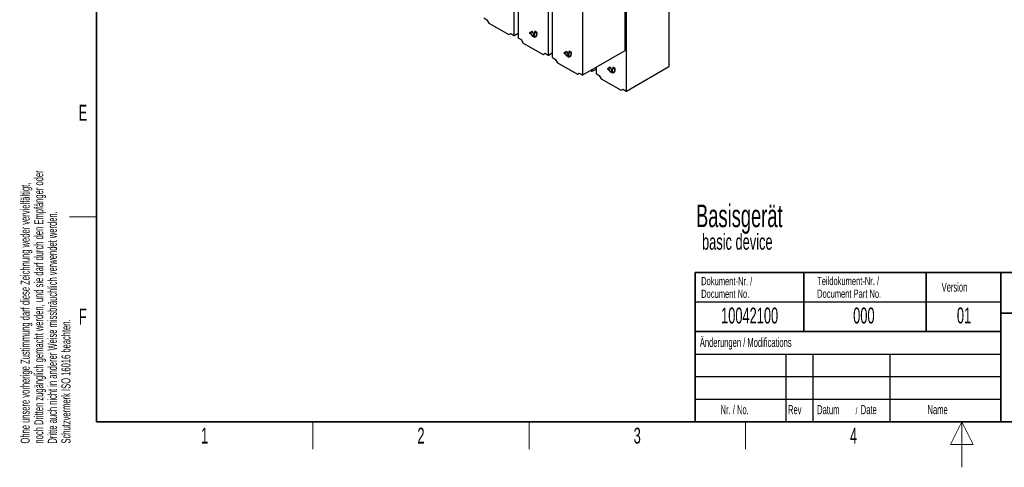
# Paper-space layout 'Blatt2' of a CAD drawing. Header units: millimetres. Extents: x 5 to 418, y 2 to 292.
# Tile 1 of 124: x 9 to 226, y 2 to 101. Entities that reach past the tile are written whole.
import ezdxf

# ---------------------------------------------------------------- set-up
doc = ezdxf.new("R2010")
doc.units = ezdxf.units.MM
doc.layers.add('SLD-0', color=7, linetype='Continuous')
doc.styles.add('SLDTEXTSTYLE0', font='TXT', dxfattribs={"width": 0.605})

psp = doc.layouts.new('Blatt2')

# ---------------------------------------------------------------- linework, layer by layer
at = {"color": 7, "linetype": 'Continuous', "lineweight": 18}
for p, q in [((118.13, 97.31), (118.13, 115.2)), ((118.18, 115.2), (118.18, 97.31)), ((119.04, 114.68), (119.04, 96.79)), ((125.71, 92.94), (125.71, 110.83)), ((125.75, 110.83), (125.75, 92.94)), ((126.61, 110.31), (126.61, 92.42)), ((133.28, 88.57), (133.28, 106.46)), ((133.33, 106.46), (133.33, 88.57)), ((142.93, 85.03), (142.93, 102.93)), ((142.98, 102.93), (142.98, 85.03)), ((122.77, 97.84), (122.75, 97.83)), ((122.21, 97.19), (122.18, 97.17)), ((122.39, 97.08), (122.37, 97.06)), ((123.21, 97.59), (123.18, 97.58)), ((130.35, 93.47), (130.32, 93.45)), ((129.78, 92.81), (129.76, 92.8)), ((129.97, 92.71), (129.95, 92.69)), ((130.78, 93.22), (130.76, 93.2)), ((135.36, 89.41), (135.36, 89.74)), ((135.41, 89.77), (135.41, 89.41)), ((136.26, 90.26), (136.26, 88.89)), ((139.43, 89.28), (139.41, 89.27)), ((139.62, 89.17), (139.6, 89.16)), ((140, 89.94), (139.97, 89.92)), ((140.43, 89.68), (140.41, 89.67))]:
    psp.add_line(p, q, dxfattribs=at)
at = {"color": 7, "linetype": 'Continuous', "lineweight": 25}
for p, q in [((119.03, 114.7), (119.03, 96.8)), ((126.6, 110.32), (126.6, 92.43)), ((142.72, 94.01), (142.72, 107.17)), ((152.37, 90.48), (152.37, 103.64)), ((111.46, 101.16), (112.18, 100.75)), ((112.18, 100.75), (112.62, 100)), ((112.62, 100), (116.98, 97.48)), ((122.16, 98.17), (121.57, 97.83)), ((121.59, 97.84), (121.57, 97.83)), ((121.57, 97.83), (121.89, 97.64)), ((122.16, 98.17), (121.59, 97.84)), ((121.59, 97.84), (121.91, 97.66)), ((121.66, 97.82), (122.16, 98.11)), ((121.92, 97.66), (121.66, 97.82)), ((122.75, 97.15), (122.16, 98.17)), ((122.18, 98.12), (122.16, 98.11)), ((122.16, 98.11), (122.66, 97.24)), ((122.18, 98.12), (122.69, 97.25)), ((123.22, 97.96), (122.75, 98.24)), ((122.75, 98.24), (122.75, 97.83)), ((122.77, 98.22), (122.77, 97.84)), ((122.81, 98.19), (122.78, 98.17)), ((122.78, 97.81), (122.78, 98.17)), ((122.78, 98.17), (123.18, 97.94)), ((122.81, 98.19), (123.21, 97.96)), ((123.21, 97.96), (123.18, 97.94)), ((123.18, 97.94), (123.18, 97.58)), ((123.21, 97.96), (123.21, 97.59)), ((123.22, 97.55), (123.22, 97.96)), ((116.98, 97.48), (117.41, 97.73)), ((117.41, 97.73), (118.13, 97.31)), ((118.18, 97.31), (119.03, 97.8)), ((119.04, 96.79), (119.76, 96.37)), ((119.76, 96.37), (120.19, 95.62)), ((121.91, 97.66), (121.89, 97.64)), ((122.37, 97.11), (122.18, 97.21)), ((122.18, 97.17), (122.37, 97.06)), ((122.21, 97.19), (122.39, 97.08)), ((122.66, 97.24), (122.39, 97.39)), ((122.44, 97.28), (122.41, 97.27)), ((122.41, 97.27), (122.45, 97.25)), ((122.45, 97.34), (122.43, 97.33)), ((122.43, 97.33), (122.75, 97.15)), ((122.44, 97.28), (122.44, 97.28)), ((122.45, 97.34), (122.72, 97.19)), ((122.66, 97.6), (122.64, 97.58)), ((122.64, 97.58), (122.66, 97.54)), ((122.66, 97.6), (122.69, 97.55)), ((122.69, 97.25), (122.66, 97.24)), ((122.95, 97.05), (122.97, 97.06)), ((120.19, 95.62), (124.55, 93.11)), ((129.73, 93.79), (129.14, 93.45)), ((129.17, 93.47), (129.14, 93.45)), ((129.73, 93.79), (129.17, 93.47)), ((129.17, 93.47), (129.49, 93.28)), ((129.23, 93.45), (129.73, 93.74)), ((130.32, 92.77), (129.73, 93.79)), ((129.76, 93.75), (129.73, 93.74)), ((129.73, 93.74), (130.24, 92.86)), ((129.76, 93.75), (130.26, 92.88)), ((130.79, 93.59), (130.32, 93.86)), ((130.32, 93.86), (130.32, 93.45)), ((130.35, 93.85), (130.35, 93.47)), ((130.38, 93.82), (130.36, 93.8)), ((130.36, 93.43), (130.36, 93.8)), ((130.36, 93.8), (130.76, 93.57)), ((130.38, 93.82), (130.78, 93.58)), ((130.78, 93.58), (130.76, 93.57)), ((130.76, 93.57), (130.76, 93.2)), ((130.78, 93.58), (130.78, 93.22)), ((130.79, 93.18), (130.79, 93.59)), ((133.33, 88.57), (142.69, 93.97)), ((124.55, 93.11), (124.99, 93.36)), ((124.99, 93.36), (125.71, 92.94)), ((125.75, 92.94), (126.6, 93.43)), ((126.61, 92.42), (127.33, 92)), ((127.33, 92), (127.76, 91.25)), ((129.14, 93.45), (129.46, 93.27)), ((129.5, 93.29), (129.23, 93.45)), ((129.49, 93.28), (129.46, 93.27)), ((129.95, 92.73), (129.76, 92.84)), ((129.76, 92.8), (129.95, 92.69)), ((129.78, 92.81), (129.97, 92.71)), ((130.24, 92.86), (129.97, 93.02)), ((130.01, 92.91), (129.99, 92.89)), ((129.99, 92.89), (130.02, 92.87)), ((130.03, 92.97), (130, 92.96)), ((130, 92.96), (130.32, 92.77)), ((130.01, 92.91), (130.01, 92.91)), ((130.03, 92.97), (130.3, 92.81)), ((130.24, 93.22), (130.21, 93.21)), ((130.21, 93.21), (130.24, 93.17)), ((130.24, 93.22), (130.26, 93.18)), ((130.26, 92.88), (130.24, 92.86)), ((130.52, 92.68), (130.54, 92.69)), ((127.76, 91.25), (132.13, 88.73)), ((135.07, 89.57), (135.36, 89.41)), ((135.41, 89.41), (136.25, 89.89)), ((136.25, 90.25), (136.25, 88.9)), ((139.38, 90.26), (138.79, 89.92)), ((138.82, 89.94), (138.79, 89.92)), ((138.79, 89.92), (139.11, 89.74)), ((139.38, 90.26), (138.82, 89.94)), ((138.82, 89.94), (139.14, 89.75)), ((138.88, 89.91), (139.38, 90.21)), ((139.15, 89.76), (138.88, 89.91)), ((139.14, 89.75), (139.11, 89.74)), ((139.97, 89.24), (139.38, 90.26)), ((139.41, 90.22), (139.38, 90.21)), ((139.38, 90.21), (139.89, 89.33)), ((139.41, 90.22), (139.91, 89.35)), ((139.6, 89.2), (139.41, 89.31)), ((139.41, 89.27), (139.6, 89.16)), ((139.43, 89.28), (139.62, 89.17)), ((139.89, 89.33), (139.62, 89.49)), ((139.66, 89.38), (139.64, 89.36)), ((139.64, 89.36), (139.67, 89.34)), ((139.68, 89.44), (139.65, 89.43)), ((139.65, 89.43), (139.97, 89.24)), ((139.66, 89.38), (139.66, 89.37)), ((139.68, 89.44), (139.95, 89.28)), ((139.89, 89.69), (139.86, 89.68)), ((139.86, 89.68), (139.89, 89.64)), ((139.89, 89.69), (139.91, 89.65)), ((139.91, 89.35), (139.89, 89.33)), ((140.44, 90.06), (139.97, 90.33)), ((139.97, 90.33), (139.97, 89.92)), ((140, 90.32), (140, 89.94)), ((140.03, 90.28), (140.01, 90.27)), ((140.01, 89.9), (140.01, 90.27)), ((140.01, 90.27), (140.41, 90.04)), ((140.03, 90.28), (140.43, 90.05)), ((140.17, 89.14), (140.19, 89.16)), ((140.43, 90.05), (140.41, 90.04)), ((140.41, 90.04), (140.41, 89.67)), ((140.43, 90.05), (140.43, 89.68)), ((140.44, 89.65), (140.44, 90.06)), ((142.98, 85.03), (152.34, 90.44)), ((132.13, 88.73), (132.56, 88.98)), ((132.56, 88.98), (133.28, 88.57)), ((136.26, 88.89), (136.98, 88.47)), ((136.98, 88.47), (137.41, 87.72)), ((137.41, 87.72), (141.78, 85.2)), ((141.78, 85.2), (142.21, 85.45)), ((142.21, 85.45), (142.93, 85.03))]:
    psp.add_line(p, q, dxfattribs=at)
for centre, radius, start, end in [((122.48, 97.8), 0.268, 305.698, 5.6204), ((122.51, 97.81), 0.268, 305.698, 5.6204), ((122.54, 97.72), 0.649, 186.8334, 237.1491), ((122.56, 97.73), 0.649, 186.8334, 237.1491), ((122.49, 97.69), 0.563, 182.6055, 237.3945), ((122.69, 97.49), 0.502, 230.7967, 9.214), ((122.7, 97.47), 0.524, 230.7967, 9.214), ((122.85, 97.4), 0.458, 180.6553, 196.5456), ((122.75, 97.57), 0.604, 234.3824, 294.3071), ((122.9, 97.42), 0.483, 184.529, 196.2958), ((122.88, 97.39), 0.451, 187.2404, 198.2668), ((122.49, 97.78), 0.293, 305.698, 5.6204), ((122.66, 97.52), 0.551, 304.0564, 7.2558), ((130.08, 93.44), 0.268, 305.698, 5.6204), ((130.11, 93.35), 0.649, 186.8334, 237.1491), ((130.13, 93.36), 0.649, 186.8334, 237.1491), ((130.06, 93.32), 0.563, 182.6055, 237.3945), ((130.26, 93.12), 0.502, 230.7967, 9.214), ((130.28, 93.1), 0.524, 230.7967, 9.214), ((130.43, 93.02), 0.458, 180.6553, 196.5456), ((130.32, 93.2), 0.604, 234.3824, 294.3071), ((130.48, 93.04), 0.483, 184.529, 196.2958), ((130.45, 93.01), 0.451, 187.2404, 198.2668), ((130.06, 93.43), 0.268, 305.698, 5.6204), ((130.07, 93.41), 0.293, 305.698, 5.6204), ((130.24, 93.15), 0.551, 304.0564, 7.2558), ((139.76, 89.82), 0.649, 186.8334, 237.1491), ((139.78, 89.83), 0.649, 186.8334, 237.1491), ((139.71, 89.79), 0.563, 182.6055, 237.3945), ((139.91, 89.59), 0.502, 230.7967, 9.214), ((139.93, 89.57), 0.524, 230.7967, 9.214), ((140.08, 89.49), 0.458, 180.6553, 196.5456), ((139.97, 89.66), 0.604, 234.3824, 294.3071), ((140.13, 89.51), 0.483, 184.529, 196.2958), ((140.1, 89.48), 0.451, 187.2404, 198.2668), ((139.71, 89.9), 0.268, 305.698, 5.6204), ((139.73, 89.91), 0.268, 305.698, 5.6204), ((139.72, 89.87), 0.293, 305.698, 5.6204), ((139.88, 89.62), 0.551, 304.0564, 7.2558)]:
    psp.add_arc(centre, radius, start, end, dxfattribs=at)
for centre, major_axis, ratio, start_param, end_param in [((118.16, 97.32), (0.0333, 0.0005), 0.587275, 3.917956, 5.471299), ((119.06, 96.8), (0.0333, 0.0005), 0.587275, 3.132557, 3.917956), ((142.69, 94), (0.0171, 0.0286), 0.587369, 3.9534, 5.506743), ((125.73, 92.95), (0.0333, 0.0005), 0.587275, 3.917956, 5.471299), ((126.63, 92.43), (0.0333, 0.0005), 0.587275, 3.132557, 3.917956), ((135.38, 89.42), (0.0333, 0.0005), 0.587275, 3.917956, 5.471299), ((152.34, 90.47), (0.0171, 0.0286), 0.587369, 3.9534, 5.506743), ((133.3, 88.58), (0.0333, 0.0005), 0.587275, 3.917956, 5.471299), ((136.28, 88.9), (0.0333, 0.0005), 0.587275, 3.132557, 3.917956), ((142.95, 85.05), (0.0333, 0.0005), 0.587275, 3.917956, 5.471299)]:
    psp.add_ellipse(centre, major_axis=major_axis, ratio=ratio, start_param=start_param, end_param=end_param, dxfattribs=at)
at = {"layer": 'SLD-0', "lineweight": 35}
for p, q in [((26, 282.5), (26, 12)), ((158.12, 45), (225.62, 45)), ((158.12, 45), (158.12, 32)), ((182.12, 45), (182.12, 32)), ((209.12, 45), (209.12, 32)), ((225.62, 45), (225.62, 32)), ((225.62, 45), (266.33, 45)), ((225.62, 45), (225.62, 36)), ((225.62, 36), (266.33, 36)), ((225.62, 36), (225.62, 12)), ((158.12, 32), (158.12, 12)), ((158.12, 32), (225.62, 32)), ((225.62, 32), (225.62, 12)), ((26, 12), (408, 12)), ((158.12, 12), (225.62, 12)), ((225.62, 12), (266.33, 12))]:
    psp.add_line(p, q, dxfattribs=at)
at = {"layer": 'SLD-0', "lineweight": 18}
for p, q in [((20, 57.25), (26, 57.25)), ((73.75, 6), (73.75, 12)), ((121.5, 6), (121.5, 12)), ((169.25, 6), (169.25, 12)), ((217, 12), (214.5, 7)), ((217, 2), (217, 12)), ((219.5, 7), (217, 12)), ((214.5, 7), (219.5, 7))]:
    psp.add_line(p, q, dxfattribs=at)
at = {"layer": 'SLD-0'}
for p, q in [((158.12, 38.5), (225.62, 38.5)), ((158.12, 27), (225.62, 27)), ((178.12, 27), (178.12, 12)), ((184.12, 27), (184.12, 12)), ((201.12, 27), (201.12, 12)), ((158.12, 22), (225.62, 22)), ((158.12, 17), (225.62, 17))]:
    psp.add_line(p, q, dxfattribs=at)
at = {"layer": 'SLD-0', "lineweight": 25}
psp.add_line((158.12, 32), (225.62, 32), dxfattribs=at)

# ---------------------------------------------------------------- texts
at = {"layer": 'SLD-0', "char_height": 2, "attachment_point": 1, "rotation": 90, "style": 'SLDTEXTSTYLE0'}
for s, insert in [('noch Dritten zugänglich gemacht werden, und sie darf durch den Empfänger oder', (12.23, 7.24)), ('Ohne unsere vorherige Zustimmung darf diese Zeichnung weder vervielfältigt,', (9.23, 7.24)), ('Dritte auch nicht in anderer Weise missbräuchlich verwendet werden.', (15.23, 7.24)), ('Schutzvermerk ISO 16016 beachten.', (18.23, 7.24))]:
    psp.add_mtext(s, dxfattribs=dict(at, insert=insert))
at = {"layer": 'SLD-0', "style": 'SLDTEXTSTYLE0'}
for s, insert, char_height, attachment_point in [('E', (22.98, 82), 3.5, 2), ('Basisgerät', (158.33, 59.99), 5, 1), ('basic device', (159.65, 53.52), 3.5, 1), ('Dokument-Nr. /', (159.47, 43.99), 1.8, 1), ('Teildokument-Nr. /', (185.07, 44.01), 1.8, 1), ('Version', (212.55, 42.76), 2, 1), ('Document No.', (159.47, 41.19), 1.8, 1), ('Document Part No.', (185.07, 41.21), 1.8, 1), ('F', (22.95, 37), 3.5, 2), ('10042100', (170.16, 37.24), 3.5, 2), ('000', (195.38, 37.24), 3.5, 2), ('01', (217.49, 37.25), 3.5, 2), ('Änderungen / Modifications', (159.17, 30.56), 2, 1), ('Nr. / No.', (163.75, 15.72), 2, 1), ('Rev', (178.64, 15.72), 2, 1), ('Datum', (185.06, 15.72), 2, 1), ('/', (193.55, 15.22), 1.5, 1), ('Date', (194.7, 15.72), 2, 1), ('Name', (209.43, 15.73), 2, 1), ('1', (49.85, 10.74), 3.5, 2), ('2', (97.6, 10.74), 3.5, 2), ('3', (145.35, 10.74), 3.5, 2), ('4', (193.1, 10.74), 3.5, 2)]:
    psp.add_mtext(s, dxfattribs=dict(at, insert=insert, char_height=char_height, attachment_point=attachment_point))

doc.saveas('drawing.dxf')
